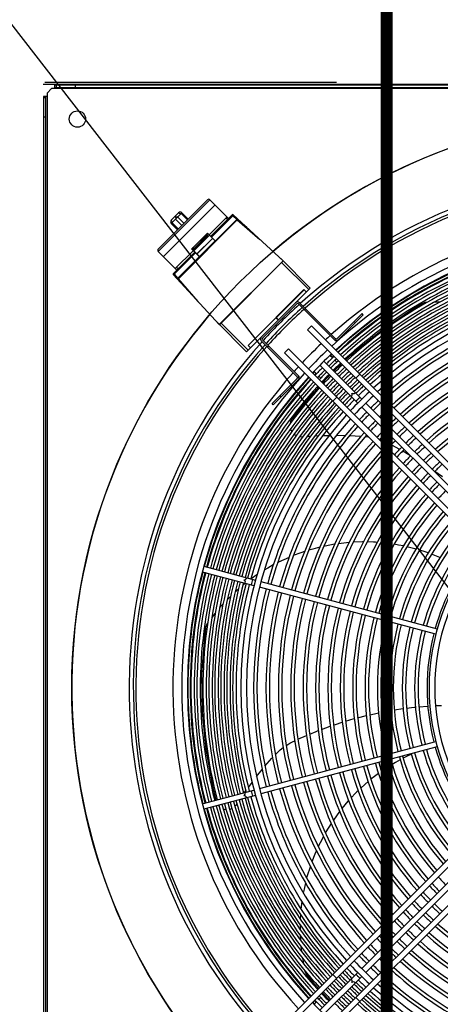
# Model space of a CAD drawing. Header units: centimetres. Extents: x -92429 to 178773, y 2337 to 428125.
# Tile 83 of 138: x 162316 to 162351, y 9390 to 9471. Entities that reach past the tile are written whole.
import ezdxf

# ---------------------------------------------------------------- set-up
doc = ezdxf.new("R2010")
doc.units = ezdxf.units.CM
doc.header["$LTSCALE"] = 50
doc.linetypes.add('DASHED', pattern=[0.75, 0.5, -0.25])
doc.layers.add('Dach_Ist$0$RYSUNKOWE_NIEDRUK', color=6, linetype='Continuous', plot=False)
doc.layers.add('WL_opisy', color=7, linetype='Continuous')
doc.layers.add('WL_urządzenia', color=1, linetype='Continuous')

msp = doc.modelspace()

# ---------------------------------------------------------------- linework, layer by layer
at = {"layer": 'Dach_Ist$0$RYSUNKOWE_NIEDRUK', "color": 8, "const_width": 1, "elevation": 2170}
msp.add_lwpolyline([(162474.34, 8804.997), (162761.334, 8893.291), (162225.915, 8893.291), (162346.373, 8893.291), (162346.373, 8733.149), (162346.373, 13607.706), (162346.373, 13508.773), (162262.567, 13508.773), (162671.299, 13508.773), (162444.719, 13577.681)], dxfattribs=at)
at = {"layer": 'WL_opisy'}
msp.add_line((162266.595, 9533.569, 2170), (162405.308, 9354.61, 2170), dxfattribs=at)
at = {"layer": 'WL_urządzenia', "color": 1, "linetype": 'Continuous'}
for p, q in [((162318.11, 9465.589, 2170), (162417.391, 9465.589, 2170)), ((162318.805, 9465.218, 2170), (162318.434, 9464.847, 2170)), ((162319.083, 9465.218, 2170), (162318.805, 9465.218, 2170)), ((162416.418, 9465.496, 2170), (162319.083, 9465.496, 2170)), ((162319.083, 9465.218, 2170), (162319.083, 9465.496, 2170)), ((162319.083, 9465.311, 2170), (162319.176, 9465.311, 2170)), ((162416.418, 9465.218, 2170), (162319.083, 9465.218, 2170)), ((162319.176, 9465.496, 2170), (162319.176, 9465.311, 2170)), ((162319.176, 9465.311, 2170), (162416.325, 9465.311, 2170)), ((162320.752, 9465.496, 2170), (162320.752, 9465.311, 2170)), ((162318.156, 9464.569, 2170), (162318.156, 9367.234, 2170)), ((162318.434, 9464.569, 2170), (162318.156, 9464.569, 2170)), ((162318.341, 9464.476, 2170), (162318.156, 9464.476, 2170)), ((162318.341, 9464.476, 2170), (162318.341, 9464.569, 2170)), ((162318.341, 9367.327, 2170), (162318.341, 9464.476, 2170)), ((162318.434, 9464.847, 2170), (162318.434, 9464.569, 2170)), ((162318.434, 9464.569, 2170), (162318.434, 9367.234, 2170)), ((162318.156, 9462.901, 2170), (162318.341, 9462.901, 2170)), ((162327.576, 9451.816, 2170), (162331.836, 9456.076, 2170)), ((162331.64, 9456.076, 2170), (162327.576, 9452.012, 2170)), ((162328.002, 9451.39, 2170), (162332.262, 9455.65, 2170)), ((162333.37, 9454.543, 2170), (162331.836, 9456.076, 2170)), ((162329.523, 9455.008, 2170), (162328.644, 9454.129, 2170)), ((162329.26, 9455.008, 2170), (162328.644, 9454.392, 2170)), ((162329.697, 9454.134, 2170), (162329.173, 9454.658, 2170)), ((162329.458, 9454.944, 2170), (162329.983, 9454.42, 2170)), ((162330.047, 9454.484, 2170), (162329.523, 9455.008, 2170)), ((162331.771, 9453.192, 2170), (162333.246, 9454.667, 2170)), ((162333.666, 9454.839, 2170), (162331.895, 9453.068, 2170)), ((162333.766, 9454.808, 2170), (162331.961, 9453.002, 2170)), ((162333.731, 9454.84, 2170), (162337.847, 9451.049, 2170)), ((162333.733, 9454.717, 2170), (162333.796, 9454.78, 2170)), ((162333.733, 9454.717, 2170), (162334.046, 9454.446, 2170)), ((162334.864, 9453.796, 2170), (162333.81, 9454.708, 2170)), ((162329.168, 9453.605, 2170), (162328.644, 9454.129, 2170)), ((162329.232, 9453.669, 2170), (162328.708, 9454.194, 2170)), ((162328.994, 9454.479, 2170), (162329.518, 9453.955, 2170)), ((162334.046, 9454.446, 2170), (162329.206, 9449.606, 2170)), ((162329.235, 9449.576, 2170), (162334.076, 9454.417, 2170)), ((162333.272, 9454.444, 2170), (162333.147, 9454.569, 2170)), ((162334.076, 9454.417, 2170), (162334.046, 9454.446, 2170)), ((162334.076, 9454.417, 2170), (162335.948, 9452.798, 2170)), ((162331.62, 9453.317, 2170), (162330.335, 9452.032, 2170)), ((162330.434, 9452.104, 2170), (162331.548, 9453.218, 2170)), ((162331.784, 9453.153, 2170), (162330.499, 9451.868, 2170)), ((162330.506, 9451.861, 2170), (162331.791, 9453.146, 2170)), ((162330.506, 9452.032, 2170), (162331.62, 9453.146, 2170)), ((162330.514, 9451.998, 2170), (162331.654, 9453.139, 2170)), ((162331.622, 9453.122, 2170), (162330.53, 9452.03, 2170)), ((162331.535, 9453.205, 2170), (162331.62, 9453.12, 2170)), ((162331.548, 9453.245, 2170), (162331.654, 9453.139, 2170)), ((162331.548, 9453.219, 2170), (162331.62, 9453.146, 2170)), ((162331.556, 9453.237, 2170), (162331.628, 9453.309, 2170)), ((162331.62, 9453.317, 2170), (162332.253, 9452.684, 2170)), ((162332.262, 9452.701, 2170), (162331.646, 9453.317, 2170)), ((162332.04, 9452.897, 2170), (162330.756, 9451.612, 2170)), ((162330.767, 9451.6, 2170), (162332.052, 9452.885, 2170)), ((162332.253, 9452.684, 2170), (162330.969, 9451.399, 2170)), ((162329.109, 9450.282, 2170), (162327.576, 9451.816, 2170)), ((162330.584, 9451.757, 2170), (162328.813, 9449.986, 2170)), ((162330.65, 9451.691, 2170), (162328.845, 9449.886, 2170)), ((162328.985, 9450.407, 2170), (162330.46, 9451.881, 2170)), ((162330.969, 9451.399, 2170), (162330.335, 9452.032, 2170)), ((162330.335, 9452.032, 2170), (162330.335, 9452.032, 2170)), ((162330.335, 9452.006, 2170), (162330.951, 9451.39, 2170)), ((162330.343, 9452.024, 2170), (162330.415, 9452.096, 2170)), ((162330.407, 9452.104, 2170), (162330.514, 9451.998, 2170)), ((162330.506, 9452.032, 2170), (162330.434, 9452.104, 2170)), ((162330.447, 9452.117, 2170), (162330.532, 9452.032, 2170)), ((162337.847, 9451.049, 2170), (162332.603, 9445.805, 2170)), ((162332.747, 9445.923, 2170), (162337.729, 9450.905, 2170)), ((162337.664, 9451.232, 2170), (162337.656, 9451.225, 2170)), ((162340.089, 9448.807, 2170), (162337.664, 9451.232, 2170)), ((162337.729, 9450.905, 2170), (162337.754, 9450.93, 2170)), ((162339.958, 9448.676, 2170), (162337.729, 9450.905, 2170)), ((162337.754, 9450.93, 2170), (162337.778, 9450.956, 2170)), ((162337.778, 9450.956, 2170), (162337.8, 9450.98, 2170)), ((162337.8, 9450.98, 2170), (162337.818, 9451.001, 2170)), ((162337.818, 9451.001, 2170), (162337.832, 9451.019, 2170)), ((162337.832, 9451.019, 2170), (162337.842, 9451.034, 2170)), ((162337.842, 9451.034, 2170), (162337.847, 9451.044, 2170)), ((162337.847, 9451.044, 2170), (162337.847, 9451.049, 2170)), ((162332.603, 9445.805, 2170), (162328.812, 9449.921, 2170)), ((162328.935, 9449.919, 2170), (162328.872, 9449.856, 2170)), ((162329.206, 9449.606, 2170), (162328.935, 9449.919, 2170)), ((162328.944, 9449.842, 2170), (162329.856, 9448.788, 2170)), ((162329.208, 9450.38, 2170), (162329.083, 9450.505, 2170)), ((162329.235, 9449.576, 2170), (162329.206, 9449.606, 2170)), ((162330.854, 9447.704, 2170), (162329.235, 9449.576, 2170)), ((162340.089, 9448.807, 2170), (162334.845, 9443.563, 2170)), ((162339.564, 9448.676, 2170), (162334.976, 9444.088, 2170)), ((162334.989, 9444.074, 2170), (162339.578, 9448.663, 2170)), ((162339.761, 9448.479, 2170), (162339.564, 9448.676, 2170)), ((162336.156, 9444.678, 2170), (162338.975, 9447.496, 2170)), ((162342.121, 9444.481, 2170), (162339.106, 9447.496, 2170)), ((162342.219, 9444.579, 2170), (162339.204, 9447.594, 2170)), ((162349.248, 9447.499, 2170), (162348.67, 9447.154, 2170)), ((162349.339, 9447.546, 2170), (162349.248, 9447.499, 2170)), ((162349.514, 9447.604, 2170), (162349.339, 9447.546, 2170)), ((162349.668, 9447.625, 2170), (162349.514, 9447.604, 2170)), ((162349.699, 9447.627, 2170), (162349.668, 9447.625, 2170)), ((162350.747, 9447.645, 2170), (162350.303, 9447.646, 2170)), ((162339.597, 9447.005, 2170), (162339.696, 9447.103, 2170)), ((162344.35, 9446.71, 2170), (162342.285, 9444.645, 2170)), ((162342.383, 9444.546, 2170), (162344.448, 9446.611, 2170)), ((162344.448, 9446.611, 2170), (162344.35, 9446.71, 2170)), ((162348.67, 9447.154, 2170), (162346.103, 9445.434, 2170)), ((162332.427, 9445.996, 2170), (162332.42, 9445.989, 2170)), ((162332.42, 9445.989, 2170), (162334.845, 9443.563, 2170)), ((162332.603, 9445.805, 2170), (162332.608, 9445.805, 2170)), ((162332.608, 9445.805, 2170), (162332.618, 9445.81, 2170)), ((162332.618, 9445.81, 2170), (162332.633, 9445.82, 2170)), ((162332.633, 9445.82, 2170), (162332.651, 9445.834, 2170)), ((162332.651, 9445.834, 2170), (162332.672, 9445.852, 2170)), ((162332.672, 9445.852, 2170), (162332.696, 9445.874, 2170)), ((162332.696, 9445.874, 2170), (162332.722, 9445.898, 2170)), ((162332.722, 9445.898, 2170), (162332.747, 9445.923, 2170)), ((162334.976, 9443.694, 2170), (162332.747, 9445.923, 2170)), ((162337.28, 9446.366, 2170), (162337.464, 9446.182, 2170)), ((162337.47, 9446.188, 2170), (162337.286, 9446.372, 2170)), ((162343.792, 9445.956, 2170), (162343.694, 9446.054, 2170)), ((162340.187, 9445.694, 2170), (162339.859, 9445.366, 2170)), ((162339.859, 9445.366, 2170), (162363.825, 9421.4, 2170)), ((162364.216, 9421.665, 2170), (162340.187, 9445.694, 2170)), ((162346.103, 9445.434, 2170), (162343.674, 9443.49, 2170)), ((162336.058, 9444.448, 2170), (162339.073, 9441.433, 2170)), ((162339.171, 9441.531, 2170), (162336.156, 9444.546, 2170)), ((162342.135, 9444.495, 2170), (162342.121, 9444.481, 2170)), ((162342.219, 9444.579, 2170), (162342.135, 9444.495, 2170)), ((162334.976, 9444.088, 2170), (162335.173, 9443.891, 2170)), ((162336.549, 9443.957, 2170), (162336.648, 9444.055, 2170)), ((162338.286, 9443.793, 2170), (162337.959, 9443.465, 2170)), ((162337.959, 9443.465, 2170), (162361.987, 9419.437, 2170)), ((162362.252, 9419.827, 2170), (162338.286, 9443.793, 2170)), ((162343.674, 9443.49, 2170), (162342.997, 9442.884, 2170)), ((162341.204, 9442.776, 2170), (162344.317, 9439.662, 2170)), ((162341.91, 9443.053, 2170), (162341.703, 9443.26, 2170)), ((162342.657, 9442.568, 2170), (162342.023, 9441.957, 2170)), ((162342.257, 9442.706, 2170), (162342.106, 9442.857, 2170)), ((162340.392, 9441.949, 2170), (162340.599, 9441.742, 2170)), ((162343.99, 9439.335, 2170), (162340.876, 9442.448, 2170)), ((162344.162, 9441.718, 2170), (162343.835, 9441.39, 2170)), ((162339.007, 9441.367, 2170), (162336.943, 9439.303, 2170)), ((162339.106, 9441.269, 2170), (162337.041, 9439.204, 2170)), ((162339.073, 9441.433, 2170), (162339.157, 9441.518, 2170)), ((162339.157, 9441.518, 2170), (162339.171, 9441.531, 2170)), ((162340.795, 9441.546, 2170), (162340.946, 9441.395, 2170)), ((162341.423, 9441.35, 2170), (162341.084, 9440.995, 2170)), ((162341.695, 9441.629, 2170), (162341.423, 9441.35, 2170)), ((162340.768, 9440.655, 2170), (162339.381, 9439.052, 2170)), ((162337.041, 9439.204, 2170), (162336.943, 9439.303, 2170)), ((162337.696, 9439.86, 2170), (162337.598, 9439.958, 2170)), ((162342.262, 9439.817, 2170), (162341.934, 9439.49, 2170)), ((162344.645, 9439.335, 2170), (162355.264, 9428.715, 2170)), ((162339.381, 9439.052, 2170), (162338.595, 9438.054, 2170)), ((162354.937, 9428.388, 2170), (162344.317, 9439.007, 2170)), ((162338.42, 9437.65, 2170), (162338.415, 9437.623, 2170)), ((162338.468, 9437.825, 2170), (162338.42, 9437.65, 2170)), ((162338.551, 9437.991, 2170), (162338.468, 9437.825, 2170)), ((162338.595, 9438.054, 2170), (162338.551, 9437.991, 2170)), ((162338.453, 9437.204, 2170), (162338.486, 9437.117, 2170)), ((162338.486, 9437.117, 2170), (162338.558, 9436.986, 2170)), ((162338.748, 9436.775, 2170), (162338.836, 9436.711, 2170)), ((162338.836, 9436.711, 2170), (162338.928, 9436.66, 2170)), ((162339.209, 9436.575, 2170), (162339.352, 9436.567, 2170)), ((162339.352, 9436.567, 2170), (162339.413, 9436.57, 2170)), ((162339.413, 9436.57, 2170), (162339.472, 9436.575, 2170)), ((162339.839, 9436.604, 2170), (162339.844, 9436.604, 2170)), ((162339.844, 9436.604, 2170), (162340.118, 9436.623, 2170)), ((162340.483, 9436.644, 2170), (162340.76, 9436.657, 2170)), ((162341.123, 9436.67, 2170), (162341.638, 9436.682, 2170)), ((162342.235, 9436.685, 2170), (162342.977, 9436.673, 2170)), ((162343.331, 9436.661, 2170), (162344.204, 9436.615, 2170)), ((162344.204, 9436.615, 2170), (162344.267, 9436.61, 2170)), ((162344.616, 9436.584, 2170), (162344.634, 9436.583, 2170)), ((162344.634, 9436.583, 2170), (162344.857, 9436.559, 2170)), ((162344.857, 9436.559, 2170), (162344.865, 9436.558, 2170)), ((162345.775, 9436.343, 2170), (162345.811, 9436.33, 2170)), ((162345.811, 9436.33, 2170), (162346.104, 9436.215, 2170)), ((162346.104, 9436.215, 2170), (162346.319, 9436.115, 2170)), ((162346.319, 9436.115, 2170), (162346.495, 9436.027, 2170)), ((162346.753, 9435.895, 2170), (162347.433, 9435.534, 2170)), ((162347.685, 9435.394, 2170), (162348.193, 9435.103, 2170)), ((162348.193, 9435.103, 2170), (162348.261, 9435.063, 2170)), ((162350.069, 9433.911, 2170), (162350.104, 9433.886, 2170)), ((162350.337, 9433.725, 2170), (162350.947, 9433.284, 2170)), ((162344.369, 9427.906, 2170), (162343.602, 9427.879, 2170)), ((162344.446, 9427.907, 2170), (162344.369, 9427.906, 2170)), ((162345.277, 9427.889, 2170), (162344.758, 9427.905, 2170)), ((162345.437, 9427.881, 2170), (162345.277, 9427.889, 2170)), ((162345.58, 9427.872, 2170), (162345.437, 9427.881, 2170)), ((162339.613, 9427.12, 2170), (162339.306, 9427.015, 2170)), ((162340.287, 9427.324, 2170), (162339.957, 9427.228, 2170)), ((162340.863, 9427.474, 2170), (162340.287, 9427.324, 2170)), ((162341.297, 9427.571, 2170), (162341.2, 9427.551, 2170)), ((162342.086, 9427.716, 2170), (162341.297, 9427.571, 2170)), ((162343.281, 9427.857, 2170), (162342.415, 9427.764, 2170)), ((162346.341, 9427.803, 2170), (162345.883, 9427.849, 2170)), ((162346.681, 9427.76, 2170), (162346.341, 9427.803, 2170)), ((162347.347, 9427.653, 2170), (162346.976, 9427.716, 2170)), ((162347.75, 9427.575, 2170), (162347.347, 9427.653, 2170)), ((162348.359, 9427.435, 2170), (162348.036, 9427.512, 2170)), ((162348.785, 9427.322, 2170), (162348.359, 9427.435, 2170)), ((162349.362, 9427.149, 2170), (162349.061, 9427.242, 2170)), ((162349.785, 9427.006, 2170), (162349.362, 9427.149, 2170)), ((162338.339, 9426.639, 2170), (162337.485, 9426.244, 2170)), ((162339.306, 9427.015, 2170), (162338.689, 9426.784, 2170)), ((162350.341, 9426.797, 2170), (162350.052, 9426.909, 2170)), ((162350.751, 9426.628, 2170), (162350.341, 9426.797, 2170)), ((162331.203, 9425.455, 2170), (162335.456, 9424.315, 2170)), ((162331.323, 9425.902, 2170), (162335.576, 9424.763, 2170)), ((162336.588, 9425.759, 2170), (162336.299, 9425.586, 2170)), ((162337.044, 9426.015, 2170), (162336.588, 9425.759, 2170)), ((162337.485, 9426.244, 2170), (162337.399, 9426.201, 2170)), ((162335.7, 9425.2, 2170), (162335.216, 9424.859, 2170)), ((162336.024, 9424.643, 2170), (162350.53, 9420.756, 2170)), ((162334.019, 9423.889, 2170), (162333.906, 9423.786, 2170)), ((162334.183, 9424.033, 2170), (162334.019, 9423.889, 2170)), ((162334.75, 9424.504, 2170), (162334.546, 9424.339, 2170)), ((162350.41, 9420.308, 2170), (162335.904, 9424.195, 2170)), ((162333.543, 9423.445, 2170), (162333.266, 9423.168, 2170)), ((162332.904, 9422.786, 2170), (162332.628, 9422.476, 2170)), ((162332.268, 9422.046, 2170), (162331.994, 9421.696, 2170)), ((162331.46, 9420.775, 2170), (162331.376, 9420.107, 2170)), ((162331.479, 9420.876, 2170), (162331.46, 9420.775, 2170)), ((162331.541, 9421.049, 2170), (162331.479, 9420.876, 2170)), ((162331.619, 9421.183, 2170), (162331.541, 9421.049, 2170)), ((162331.637, 9421.209, 2170), (162331.619, 9421.183, 2170)), ((162331.376, 9420.107, 2170), (162331.151, 9417.025, 2170)), ((162331.151, 9417.025, 2170), (162331.188, 9413.914, 2170)), ((162346.997, 9414.081, 2170), (162347.723, 9414.189, 2170)), ((162347.999, 9414.226, 2170), (162348.635, 9414.301, 2170)), ((162348.635, 9414.301, 2170), (162348.735, 9414.311, 2170)), ((162349.012, 9414.338, 2170), (162349.75, 9414.399, 2170)), ((162350.384, 9414.437, 2170), (162350.872, 9414.457, 2170)), ((162331.188, 9413.914, 2170), (162331.488, 9410.823, 2170)), ((162342.985, 9413.152, 2170), (162343.707, 9413.362, 2170)), ((162343.979, 9413.436, 2170), (162344.705, 9413.62, 2170)), ((162344.978, 9413.685, 2170), (162345.365, 9413.771, 2170)), ((162345.365, 9413.771, 2170), (162345.707, 9413.844, 2170)), ((162345.981, 9413.899, 2170), (162346.713, 9414.034, 2170)), ((162346.988, 9414.079, 2170), (162346.997, 9414.081, 2170)), ((162341.013, 9412.48, 2170), (162341.727, 9412.741, 2170)), ((162341.996, 9412.834, 2170), (162342.148, 9412.885, 2170)), ((162342.148, 9412.885, 2170), (162342.714, 9413.069, 2170)), ((162361.987, 9412.367, 2170), (162337.959, 9388.338, 2170)), ((162338.286, 9388.011, 2170), (162362.252, 9411.977, 2170)), ((162339.068, 9411.665, 2170), (162339.771, 9411.978, 2170)), ((162340.036, 9412.091, 2170), (162340.579, 9412.312, 2170)), ((162340.579, 9412.312, 2170), (162340.746, 9412.377, 2170)), ((162335.904, 9407.608, 2170), (162350.41, 9411.495, 2170)), ((162350.53, 9411.048, 2170), (162336.024, 9407.161, 2170)), ((162337.621, 9410.803, 2170), (162337.86, 9410.994, 2170)), ((162338.113, 9411.17, 2170), (162338.145, 9411.191, 2170)), ((162338.145, 9411.191, 2170), (162338.416, 9411.35, 2170)), ((162338.416, 9411.35, 2170), (162338.628, 9411.458, 2170)), ((162338.628, 9411.458, 2170), (162338.805, 9411.543, 2170)), ((162331.488, 9410.823, 2170), (162332.042, 9407.799, 2170)), ((162336.358, 9409.44, 2170), (162336.932, 9410.099, 2170)), ((162336.932, 9410.099, 2170), (162336.974, 9410.146, 2170)), ((162337.209, 9410.405, 2170), (162337.221, 9410.418, 2170)), ((162337.221, 9410.418, 2170), (162337.378, 9410.58, 2170)), ((162337.378, 9410.58, 2170), (162337.621, 9410.803, 2170)), ((162363.825, 9410.403, 2170), (162339.859, 9386.437, 2170)), ((162340.187, 9386.11, 2170), (162364.216, 9410.138, 2170)), ((162348.004, 9410.254, 2170), (162347.728, 9410.114, 2170)), ((162348.404, 9410.446, 2170), (162348.004, 9410.254, 2170)), ((162346.573, 9409.449, 2170), (162346.204, 9409.208, 2170)), ((162347.088, 9409.762, 2170), (162346.817, 9409.601, 2170)), ((162347.477, 9409.981, 2170), (162347.088, 9409.762, 2170)), ((162335.664, 9408.591, 2170), (162336.131, 9409.168, 2170)), ((162345.365, 9408.603, 2170), (162345.07, 9408.369, 2170)), ((162345.692, 9408.849, 2170), (162345.365, 9408.603, 2170)), ((162346.204, 9409.208, 2170), (162345.93, 9409.02, 2170)), ((162332.042, 9407.799, 2170), (162332.322, 9406.649, 2170)), ((162334.991, 9407.705, 2170), (162335.299, 9408.118, 2170)), ((162344.581, 9407.955, 2170), (162344.24, 9407.645, 2170)), ((162344.84, 9408.179, 2170), (162344.581, 9407.955, 2170)), ((162331.203, 9406.349, 2170), (162335.456, 9407.488, 2170)), ((162335.576, 9407.041, 2170), (162331.323, 9405.901, 2170)), ((162334.687, 9407.282, 2170), (162334.779, 9407.411, 2170)), ((162343.804, 9407.222, 2170), (162343.445, 9406.847, 2170)), ((162343.918, 9407.335, 2170), (162343.804, 9407.222, 2170)), ((162344.02, 9407.435, 2170), (162343.918, 9407.335, 2170)), ((162332.518, 9406.221, 2170), (162332.554, 9406.179, 2170)), ((162332.554, 9406.179, 2170), (162332.574, 9406.158, 2170)), ((162333.888, 9406.139, 2170), (162333.982, 9406.246, 2170)), ((162333.982, 9406.246, 2170), (162334.017, 9406.296, 2170)), ((162334.017, 9406.296, 2170), (162334.05, 9406.346, 2170)), ((162334.253, 9406.652, 2170), (162334.256, 9406.657, 2170)), ((162334.256, 9406.657, 2170), (162334.281, 9406.693, 2170)), ((162343.184, 9406.559, 2170), (162342.691, 9405.97, 2170)), ((162343.235, 9406.616, 2170), (162343.184, 9406.559, 2170)), ((162332.927, 9405.93, 2170), (162333.015, 9405.903, 2170)), ((162333.015, 9405.903, 2170), (162333.163, 9405.878, 2170)), ((162333.447, 9405.898, 2170), (162333.551, 9405.928, 2170)), ((162333.551, 9405.928, 2170), (162333.648, 9405.969, 2170)), ((162342.493, 9405.717, 2170), (162341.982, 9405.011, 2170)), ((162341.798, 9404.735, 2170), (162341.378, 9404.052, 2170)), ((162341.16, 9403.664, 2170), (162340.885, 9403.135, 2170)), ((162341.378, 9404.052, 2170), (162341.328, 9403.965, 2170)), ((162340.885, 9403.135, 2170), (162340.736, 9402.826, 2170)), ((162344.317, 9392.796, 2170), (162354.937, 9403.416, 2170)), ((162355.264, 9403.088, 2170), (162344.645, 9392.468, 2170)), ((162340.458, 9402.2, 2170), (162340.218, 9401.587, 2170)), ((162340.586, 9402.498, 2170), (162340.458, 9402.2, 2170)), ((162340.091, 9401.23, 2170), (162339.813, 9400.33, 2170)), ((162339.813, 9400.33, 2170), (162339.788, 9400.238, 2170)), ((162339.688, 9399.849, 2170), (162339.574, 9399.339, 2170)), ((162339.574, 9399.339, 2170), (162339.509, 9399.009, 2170)), ((162339.395, 9398.305, 2170), (162339.32, 9397.678, 2170)), ((162339.282, 9397.226, 2170), (162339.262, 9396.872, 2170)), ((162339.246, 9396.397, 2170), (162339.244, 9396.179, 2170)), ((162339.244, 9396.179, 2170), (162339.245, 9396.026, 2170)), ((162339.256, 9395.528, 2170), (162339.276, 9395.137, 2170)), ((162339.318, 9394.612, 2170), (162339.363, 9394.2, 2170)), ((162339.442, 9393.644, 2170), (162339.518, 9393.206, 2170)), ((162339.642, 9392.615, 2170), (162339.649, 9392.585, 2170)), ((162339.649, 9392.585, 2170), (162339.696, 9392.437, 2170)), ((162339.696, 9392.437, 2170), (162339.784, 9392.275, 2170)), ((162339.784, 9392.275, 2170), (162339.846, 9392.193, 2170)), ((162340.876, 9389.355, 2170), (162343.99, 9392.468, 2170)), ((162341.934, 9392.314, 2170), (162342.262, 9391.986, 2170)), ((162339.846, 9392.193, 2170), (162340.286, 9391.684, 2170)), ((162340.286, 9391.684, 2170), (162340.768, 9391.148, 2170)), ((162341.204, 9389.027, 2170), (162344.317, 9392.141, 2170)), ((162341.084, 9390.808, 2170), (162341.695, 9390.174, 2170)), ((162340.599, 9390.061, 2170), (162340.392, 9389.854, 2170)), ((162340.946, 9390.408, 2170), (162340.795, 9390.258, 2170)), ((162343.835, 9390.413, 2170), (162344.162, 9390.085, 2170))]:
    msp.add_line(p, q, dxfattribs=at)
at = {"layer": 'WL_urządzenia', "color": 1, "linetype": 'DASHED'}
msp.add_line((162417.252, 9465.728, 2170), (162318.249, 9465.728, 2170), dxfattribs=at)
at = {"layer": 'WL_urządzenia', "color": 1, "linetype": 'Continuous'}
for points in [[(162328.952, 9454.7, -0.393689), (162328.994, 9454.479)], [(162329.173, 9454.658, -0.393689), (162328.952, 9454.7)], [(162329.26, 9455.008, 0.353945), (162329.458, 9454.944)], [(162333.81, 9454.708, -0.383826), (162333.733, 9454.717)], [(162328.708, 9454.194, 0.353945), (162328.644, 9454.392)], [(162334.046, 9454.446, 0.395256), (162334.108, 9454.45)], [(162334.076, 9454.417, 0.050409), (162334.108, 9454.45)], [(162334.076, 9454.417, 0.039903), (162334.108, 9454.45)], [(162331.548, 9453.245, -0.350781), (162331.535, 9453.205)], [(162331.556, 9453.237, -0.308911), (162331.548, 9453.219)], [(162331.622, 9453.122, -0.372564), (162331.623, 9453.145)], [(162331.623, 9453.145, 0.213001), (162331.62, 9453.146)], [(162331.622, 9453.122, 0.080505), (162331.654, 9453.139)], [(162331.654, 9453.139, -0.05258), (162331.623, 9453.145)], [(162331.646, 9453.317, -0.308911), (162331.628, 9453.309)], [(162331.813, 9453.15, -0.408521), (162331.784, 9453.153)], [(162331.791, 9453.146, 0.390705), (162331.813, 9453.15)], [(162332.066, 9452.897, -0.413807), (162332.04, 9452.897)], [(162332.066, 9452.897, -0.039959), (162332.052, 9452.885)], [(162332.262, 9452.701, 0.279695), (162332.253, 9452.684)], [(162330.343, 9452.024, -0.308911), (162330.335, 9452.006)], [(162330.447, 9452.117, -0.350781), (162330.407, 9452.104)], [(162330.434, 9452.104, -0.308911), (162330.415, 9452.096)], [(162330.499, 9451.868, -0.408521), (162330.502, 9451.839)], [(162330.502, 9451.839, 0.390705), (162330.506, 9451.861)], [(162330.506, 9452.032, 0.213001), (162330.507, 9452.029)], [(162330.507, 9452.029, -0.372564), (162330.53, 9452.03)], [(162330.507, 9452.029, -0.05258), (162330.514, 9451.998)], [(162330.514, 9451.998, 0.080505), (162330.53, 9452.03)], [(162330.756, 9451.612, -0.413807), (162330.755, 9451.586)], [(162330.767, 9451.6, -0.039959), (162330.755, 9451.586)], [(162330.969, 9451.399, 0.279695), (162330.951, 9451.39)], [(162328.935, 9449.919, -0.383826), (162328.944, 9449.842)], [(162329.202, 9449.544, 0.395256), (162329.206, 9449.606)], [(162329.202, 9449.544, 0.050409), (162329.235, 9449.576)], [(162329.235, 9449.576, -0.039903), (162329.202, 9449.544)], [(162337.27, 9446.382, 0.207794), (162337.286, 9446.372)], [(162337.27, 9446.382, -0.207794), (162337.28, 9446.366)], [(162343.46, 9439.864, 0.407676), (162343.492, 9440.16, 0.407676), (162343.788, 9440.192)], [(162343.84, 9439.485, 0.037253), (162343.997, 9439.655, 0.037253), (162344.167, 9439.812)], [(162334.734, 9424.509, 0.407676), (162334.613, 9424.781, 0.407676), (162334.854, 9424.956)], [(162335.252, 9424.37, 0.037253), (162335.303, 9424.596, 0.037253), (162335.372, 9424.817)], [(162334.854, 9406.847, 0.407676), (162334.613, 9407.022, 0.407676), (162334.734, 9407.295)], [(162335.372, 9406.986, 0.037253), (162335.303, 9407.207, 0.037253), (162335.252, 9407.433)], [(162344.167, 9391.991, 0.037253), (162343.997, 9392.149, 0.037253), (162343.84, 9392.319)], [(162343.788, 9391.612, 0.407676), (162343.492, 9391.643, 0.407676), (162343.46, 9391.939)]]:
    msp.add_lwpolyline(points, format="xyb", dxfattribs=at)
for centre, radius in [((162320.937, 9462.715, 2170), 0.672), ((162320.937, 9462.715, 2170), 0.672), ((162367.75, 9415.902, 2170), 47.277)]:
    msp.add_circle(centre, radius, dxfattribs=at)
for centre, radius, start, end in [((162367.75, 9415.902, 2170), 47.277, 139.44157, 130.55843), ((162367.75, 9415.902, 2170), 42.566, 137.99606, 132.00394), ((162367.75, 9415.902, 2170), 42.222, 138.02047, 131.97953), ((162367.75, 9415.902, 2170), 42.012, 138.03557, 131.96443), ((162331.738, 9455.978, 2170), 0.139, 45, 135), ((162329.391, 9454.877, 2170), 0.185, 45, 135), ((162333.699, 9454.806, 2170), 0.0464, 47.35465, 135), ((162367.75, 9415.902, 2170), 38.964, 47.31794, 131.72673), ((162328.775, 9454.261, 2170), 0.185, 135, 225), ((162367.75, 9415.902, 2170), 38.239, 47.36195, 132.63805), ((162331.561, 9453.232, 2170), 0.0185, 135, 225), ((162331.633, 9453.304, 2170), 0.0185, 45, 135), ((162331.607, 9453.133, 2170), 0.0185, 315, 45), ((162367.75, 9415.902, 2170), 37.775, 47.39095, 132.60905), ((162367.75, 9415.902, 2170), 37.729, 105.35194, 132.60611), ((162327.674, 9451.914, 2170), 0.139, 135, 225), ((162330.348, 9452.019, 2170), 0.0185, 135, 225), ((162330.42, 9452.091, 2170), 0.0185, 45, 135), ((162330.519, 9452.045, 2170), 0.0185, 225, 315), ((162367.75, 9415.902, 2170), 37.544, 105.35368, 132.59429), ((162367.75, 9415.902, 2170), 37.483, 105.35425, 132.59039), ((162367.75, 9415.902, 2170), 37.205, 105.3569, 132.57237), ((162367.75, 9415.902, 2170), 36.992, 105.35895, 132.5584), ((162367.75, 9415.902, 2170), 36.714, 105.36167, 132.5399), ((162367.75, 9415.902, 2170), 36.501, 105.36378, 132.52556), ((162367.75, 9415.902, 2170), 36.223, 105.36657, 132.50655), ((162367.75, 9415.902, 2170), 36.011, 105.36874, 132.49181), ((162328.846, 9449.953, 2170), 0.0464, 135, 222.64535), ((162367.75, 9415.902, 2170), 35.732, 105.37161, 132.47228), ((162367.75, 9415.902, 2170), 35.52, 105.37383, 132.45714), ((162367.75, 9415.902, 2170), 35.242, 105.37678, 132.43706), ((162367.75, 9415.902, 2170), 35.029, 105.37907, 132.42149), ((162367.75, 9415.902, 2170), 34.751, 105.3821, 132.40084), ((162367.75, 9415.902, 2170), 34.538, 105.38445, 132.38482), ((162367.75, 9415.902, 2170), 33.372, 47.70664, 132.29336), ((162367.75, 9415.902, 2170), 34.26, 105.38758, 132.36358), ((162367.75, 9415.902, 2170), 34.048, 105.39, 132.3471), ((162367.75, 9415.902, 2170), 33.769, 105.39321, 132.32524), ((162367.75, 9415.902, 2170), 32.908, 47.74479, 132.25521), ((162367.75, 9415.902, 2170), 42.566, 132.19134, 137.80866), ((162339.04, 9447.431, 2170), 0.232, 45, 135), ((162339.04, 9447.431, 2170), 0.0927, 45, 135), ((162367.75, 9415.902, 2170), 42.222, 132.16846, 137.83154), ((162367.75, 9415.902, 2170), 42.012, 132.15432, 137.84568), ((162367.75, 9415.902, 2170), 32.329, 105.41073, 132.20596), ((162367.75, 9415.902, 2170), 32.051, 105.41429, 132.18169), ((162367.75, 9415.902, 2170), 31.31, 105.4241, 132.11495), ((162367.75, 9415.902, 2170), 31.032, 105.4279, 132.08907), ((162367.75, 9415.902, 2170), 30.291, 105.43836, 132.01781), ((162336.221, 9444.612, 2170), 0.232, 135, 225), ((162336.221, 9444.612, 2170), 0.0927, 135, 225), ((162367.75, 9415.902, 2170), 38.964, 133.36403, 136.63597), ((162367.75, 9415.902, 2170), 38.964, 131.93151, 132.68206), ((162342.219, 9444.71, 2170), 0.232, 248.57818, 315), ((162342.219, 9444.71, 2170), 0.0927, 225, 315), ((162367.75, 9415.902, 2170), 30.013, 105.44243, 131.99015), ((162367.75, 9415.902, 2170), 29.272, 105.45362, 131.91389), ((162367.75, 9415.902, 2170), 38.239, 133.33298, 136.66702), ((162367.75, 9415.902, 2170), 37.775, 133.31252, 136.68748), ((162367.75, 9415.902, 2170), 37.729, 133.31044, 133.5921), ((162367.75, 9415.902, 2170), 28.994, 105.45798, 131.88426), ((162367.75, 9415.902, 2170), 37.483, 133.29935, 134.64575), ((162367.75, 9415.902, 2170), 37.205, 133.28663, 134.6431), ((162367.75, 9415.902, 2170), 36.992, 133.27678, 134.64105), ((162367.75, 9415.902, 2170), 37.544, 133.3021, 133.58515), ((162367.75, 9415.902, 2170), 36.714, 133.26373, 134.63833), ((162367.75, 9415.902, 2170), 36.501, 133.25361, 134.63622), ((162367.75, 9415.902, 2170), 28.253, 105.46999, 131.80248), ((162367.75, 9415.902, 2170), 27.975, 105.47466, 131.77065), ((162367.75, 9415.902, 2170), 38.964, 138.27327, 222.68206), ((162367.75, 9415.902, 2170), 38.239, 137.36195, 222.63805), ((162367.75, 9415.902, 2170), 38.964, 137.31794, 138.06849), ((162367.75, 9415.902, 2170), 37.729, 136.4079, 136.68956), ((162367.75, 9415.902, 2170), 37.544, 136.41485, 136.6979), ((162367.75, 9415.902, 2170), 37.483, 135.35425, 136.70065), ((162367.75, 9415.902, 2170), 37.205, 135.3569, 136.71337), ((162367.75, 9415.902, 2170), 36.992, 135.35895, 136.72322), ((162367.75, 9415.902, 2170), 36.714, 135.36167, 136.73628), ((162367.75, 9415.902, 2170), 36.223, 133.24019, 134.63343), ((162367.75, 9415.902, 2170), 36.011, 133.2298, 134.63126), ((162367.75, 9415.902, 2170), 35.732, 133.21602, 134.62839), ((162367.75, 9415.902, 2170), 35.52, 133.20533, 134.62617), ((162367.75, 9415.902, 2170), 27.234, 105.48757, 131.68271), ((162367.75, 9415.902, 2170), 26.956, 105.4926, 131.64844), ((162367.75, 9415.902, 2170), 37.775, 137.39095, 222.60905), ((162367.75, 9415.902, 2170), 37.729, 137.39389, 164.64806), ((162367.75, 9415.902, 2170), 37.544, 137.40572, 164.64632), ((162367.75, 9415.902, 2170), 37.483, 137.40961, 164.64575), ((162367.75, 9415.902, 2170), 37.205, 137.42763, 164.6431), ((162367.75, 9415.902, 2170), 36.992, 137.4416, 164.64105), ((162338.942, 9441.433, 2170), 0.0927, 315, 45), ((162338.942, 9441.433, 2170), 0.232, 315, 21.42182), ((162367.75, 9415.902, 2170), 36.501, 135.36378, 136.74639), ((162367.75, 9415.902, 2170), 36.223, 135.36657, 136.75981), ((162367.75, 9415.902, 2170), 36.011, 135.36874, 136.7702), ((162367.75, 9415.902, 2170), 35.732, 135.37161, 136.78398), ((162367.75, 9415.902, 2170), 35.52, 135.37383, 136.79467), ((162367.75, 9415.902, 2170), 35.242, 133.19117, 134.62322), ((162367.75, 9415.902, 2170), 35.029, 133.18018, 134.62093), ((162367.75, 9415.902, 2170), 34.751, 133.16561, 134.6179), ((162367.75, 9415.902, 2170), 34.538, 133.15431, 134.61555), ((162367.75, 9415.902, 2170), 34.26, 133.13933, 134.61243), ((162367.75, 9415.902, 2170), 26.215, 105.50652, 131.55361), ((162367.75, 9415.902, 2170), 25.937, 105.51195, 131.51661), ((162367.75, 9415.902, 2170), 36.714, 137.4601, 164.63833), ((162367.75, 9415.902, 2170), 36.501, 137.47444, 164.63622), ((162367.75, 9415.902, 2170), 36.223, 137.49345, 164.63343), ((162367.75, 9415.902, 2170), 36.011, 137.50819, 164.63126), ((162367.75, 9415.902, 2170), 35.242, 135.37678, 136.80883), ((162367.75, 9415.902, 2170), 35.029, 135.37907, 136.81982), ((162367.75, 9415.902, 2170), 34.751, 135.3821, 136.83439), ((162367.75, 9415.902, 2170), 34.538, 135.38445, 136.84569), ((162367.75, 9415.902, 2170), 33.372, 133.08979, 136.91021), ((162367.75, 9415.902, 2170), 34.048, 133.1277, 134.61), ((162367.75, 9415.902, 2170), 33.769, 133.11228, 134.60679), ((162367.75, 9415.902, 2170), 35.732, 137.52772, 164.62839), ((162367.75, 9415.902, 2170), 35.52, 137.54287, 164.62617), ((162367.75, 9415.902, 2170), 35.242, 137.56294, 164.62322), ((162367.75, 9415.902, 2170), 35.029, 137.57852, 164.62093), ((162367.75, 9415.902, 2170), 34.751, 137.59916, 164.6179), ((162367.75, 9415.902, 2170), 34.26, 135.38757, 136.86067), ((162367.75, 9415.902, 2170), 34.048, 135.39, 136.8723), ((162367.75, 9415.902, 2170), 33.769, 135.39321, 136.88772), ((162367.75, 9415.902, 2170), 32.908, 133.06287, 136.93713), ((162367.75, 9415.902, 2170), 32.329, 133.02813, 134.58927), ((162367.75, 9415.902, 2170), 32.051, 133.01101, 134.58571), ((162367.75, 9415.902, 2170), 34.538, 137.61518, 164.61555), ((162367.75, 9415.902, 2170), 34.26, 137.63642, 164.61242), ((162367.75, 9415.902, 2170), 34.048, 137.6529, 164.61), ((162367.75, 9415.902, 2170), 33.769, 137.67476, 164.60679), ((162367.75, 9415.902, 2170), 32.329, 135.41073, 136.97187), ((162367.75, 9415.902, 2170), 31.31, 132.96392, 134.5759), ((162367.75, 9415.902, 2170), 31.032, 132.94567, 134.5721), ((162367.75, 9415.902, 2170), 33.372, 137.70664, 222.29336), ((162367.75, 9415.902, 2170), 32.908, 137.74479, 222.25521), ((162367.75, 9415.902, 2170), 32.329, 137.79404, 164.58927), ((162367.75, 9415.902, 2170), 32.051, 135.41429, 136.98899), ((162367.75, 9415.902, 2170), 31.31, 135.4241, 137.03608), ((162367.75, 9415.902, 2170), 31.032, 135.4279, 137.05433), ((162367.75, 9415.902, 2170), 30.291, 132.8954, 134.56164), ((162367.75, 9415.902, 2170), 30.013, 132.87589, 134.55757), ((162367.75, 9415.902, 2170), 32.051, 137.81831, 164.58571), ((162367.75, 9415.902, 2170), 31.31, 137.88505, 164.5759), ((162367.75, 9415.902, 2170), 30.291, 135.43836, 137.1046), ((162367.75, 9415.902, 2170), 30.013, 135.44243, 137.12411), ((162367.75, 9415.902, 2170), 29.272, 132.8221, 134.54638), ((162367.75, 9415.902, 2170), 28.994, 132.8012, 134.54202), ((162367.75, 9415.902, 2170), 31.032, 137.91093, 164.5721), ((162367.75, 9415.902, 2170), 30.291, 137.98219, 164.56164), ((162367.75, 9415.902, 2170), 29.272, 135.45362, 137.1779), ((162367.75, 9415.902, 2170), 28.994, 135.45798, 137.1988), ((162367.75, 9415.902, 2170), 28.253, 132.74351, 134.53002), ((162367.75, 9415.902, 2170), 27.975, 132.72107, 134.52534), ((162367.75, 9415.902, 2170), 30.013, 138.00985, 164.55757), ((162367.75, 9415.902, 2170), 29.272, 138.0861, 164.54638), ((162367.75, 9415.902, 2170), 28.994, 138.11574, 164.54203), ((162367.75, 9415.902, 2170), 28.253, 135.46999, 137.25649), ((162367.75, 9415.902, 2170), 27.975, 135.47466, 137.27893), ((162367.75, 9415.902, 2170), 27.234, 132.65904, 134.51243), ((162367.75, 9415.902, 2170), 26.956, 132.63487, 134.5074), ((162367.75, 9415.902, 2170), 26.215, 132.56799, 134.49348), ((162367.75, 9415.902, 2170), 28.253, 138.19752, 164.53002), ((162367.75, 9415.902, 2170), 27.975, 138.22935, 164.52534), ((162367.75, 9415.902, 2170), 27.234, 135.48757, 137.34096), ((162367.75, 9415.902, 2170), 26.956, 135.4926, 137.36513), ((162367.75, 9415.902, 2170), 25.937, 132.5419, 134.48804), ((162367.75, 9415.902, 2170), 25.196, 132.46957, 134.47299), ((162367.75, 9415.902, 2170), 27.234, 138.31729, 164.51243), ((162367.75, 9415.902, 2170), 26.956, 138.35156, 164.5074), ((162367.75, 9415.902, 2170), 26.215, 135.50652, 137.43201), ((162367.75, 9415.902, 2170), 25.937, 135.51196, 137.4581), ((162367.75, 9415.902, 2170), 24.918, 132.44131, 134.46711), ((162367.75, 9415.902, 2170), 26.215, 138.44639, 164.49348), ((162367.75, 9415.902, 2170), 25.937, 138.48339, 164.48805), ((162367.75, 9415.902, 2170), 25.196, 135.52701, 137.53043), ((162367.75, 9415.902, 2170), 24.918, 135.53289, 137.55869), ((162367.75, 9415.902, 2170), 24.177, 135.54922, 137.63716), ((162367.75, 9415.902, 2170), 25.196, 138.58595, 164.47299), ((162367.75, 9415.902, 2170), 24.918, 138.62603, 164.46711), ((162367.75, 9415.902, 2170), 23.899, 135.55561, 137.66787), ((162367.75, 9415.902, 2170), 23.158, 135.57339, 137.75328), ((162367.75, 9415.902, 2170), 24.177, 138.7373, 164.45078), ((162367.75, 9415.902, 2170), 23.899, 138.78085, 164.44439), ((162367.75, 9415.902, 2170), 23.158, 138.902, 164.42661), ((162367.75, 9415.902, 2170), 22.88, 138.9495, 164.41964), ((162367.75, 9415.902, 2170), 22.139, 139.08189, 164.40022), ((162367.75, 9415.902, 2170), 21.861, 139.13391, 164.39259), ((162367.75, 9415.902, 2170), 21.12, 139.27919, 164.37128), ((162367.75, 9415.902, 2170), 20.842, 139.3364, 164.36289), ((162367.75, 9415.902, 2170), 20.101, 139.49655, 164.33941), ((162367.75, 9415.902, 2170), 19.823, 139.55977, 164.33014), ((162367.75, 9415.902, 2170), 19.082, 139.73721, 164.30413), ((162367.75, 9415.902, 2170), 18.804, 139.80743, 164.29384), ((162367.75, 9415.902, 2170), 17.891, 140.05333, 219.94667), ((162367.75, 9415.902, 2170), 18.063, 140.00511, 164.26487), ((162367.75, 9415.902, 2170), 17.428, 140.18809, 219.81191), ((162367.75, 9415.902, 2170), 37.729, 165.35194, 194.64806), ((162367.75, 9415.902, 2170), 37.544, 165.35368, 194.64632), ((162367.75, 9415.902, 2170), 37.483, 165.35425, 194.64575), ((162367.75, 9415.902, 2170), 37.205, 165.3569, 194.6431), ((162367.75, 9415.902, 2170), 36.992, 165.35895, 194.64105), ((162367.75, 9415.902, 2170), 36.714, 165.36167, 194.63833), ((162367.75, 9415.902, 2170), 36.501, 165.36378, 194.63622), ((162367.75, 9415.902, 2170), 36.223, 165.36657, 194.63343), ((162367.75, 9415.902, 2170), 36.011, 165.36874, 194.63126), ((162367.75, 9415.902, 2170), 35.732, 165.37161, 194.62839), ((162367.75, 9415.902, 2170), 35.52, 165.37383, 194.62617), ((162367.75, 9415.902, 2170), 35.242, 165.37678, 194.62322), ((162367.75, 9415.902, 2170), 35.029, 165.37907, 194.62093), ((162367.75, 9415.902, 2170), 34.751, 165.3821, 194.6179), ((162367.75, 9415.902, 2170), 34.538, 165.38445, 194.61555), ((162367.75, 9415.902, 2170), 34.26, 165.38757, 194.61243), ((162367.75, 9415.902, 2170), 34.048, 165.39, 194.61), ((162367.75, 9415.902, 2170), 33.769, 165.39321, 194.60679), ((162367.75, 9415.902, 2170), 32.329, 165.41073, 194.58927), ((162367.75, 9415.902, 2170), 32.051, 165.41429, 194.58571), ((162367.75, 9415.902, 2170), 31.31, 165.4241, 194.5759), ((162367.75, 9415.902, 2170), 31.032, 165.4279, 194.5721), ((162367.75, 9415.902, 2170), 30.291, 165.43836, 194.56164), ((162367.75, 9415.902, 2170), 30.013, 165.44243, 194.55757), ((162367.75, 9415.902, 2170), 29.272, 165.45362, 194.54638), ((162367.75, 9415.902, 2170), 28.994, 165.45797, 194.54203), ((162367.75, 9415.902, 2170), 28.253, 165.46998, 194.53002), ((162367.75, 9415.902, 2170), 27.975, 165.47466, 194.52534), ((162367.75, 9415.902, 2170), 27.234, 165.48757, 194.51243), ((162367.75, 9415.902, 2170), 26.956, 165.4926, 194.5074), ((162367.75, 9415.902, 2170), 26.215, 165.50652, 194.49348), ((162367.75, 9415.902, 2170), 25.937, 165.51196, 194.48804), ((162367.75, 9415.902, 2170), 25.196, 165.52701, 194.47299), ((162367.75, 9415.902, 2170), 24.918, 165.53289, 194.46711), ((162367.75, 9415.902, 2170), 24.177, 165.54922, 194.45078), ((162367.75, 9415.902, 2170), 23.899, 165.55561, 194.44439), ((162367.75, 9415.902, 2170), 23.158, 165.57339, 194.42661), ((162367.75, 9415.902, 2170), 22.88, 165.58036, 194.41964), ((162367.75, 9415.902, 2170), 22.139, 165.59978, 194.40022), ((162367.75, 9415.902, 2170), 21.861, 165.60741, 194.39259), ((162367.75, 9415.902, 2170), 21.12, 165.62872, 194.37128), ((162367.75, 9415.902, 2170), 20.842, 165.63711, 194.36289), ((162367.75, 9415.902, 2170), 20.101, 165.66059, 194.33941), ((162367.75, 9415.902, 2170), 19.823, 165.66986, 194.33014), ((162367.75, 9415.902, 2170), 19.082, 165.69587, 194.30413), ((162367.75, 9415.902, 2170), 18.804, 165.70616, 194.29384), ((162367.75, 9415.902, 2170), 18.063, 165.73513, 194.26487), ((162367.75, 9415.902, 2170), 18.063, 195.73513, 219.99489), ((162367.75, 9415.902, 2170), 21.12, 195.62872, 220.72081), ((162367.75, 9415.902, 2170), 20.842, 195.63711, 220.6636), ((162367.75, 9415.902, 2170), 20.101, 195.66059, 220.50345), ((162367.75, 9415.902, 2170), 19.823, 195.66986, 220.44023), ((162367.75, 9415.902, 2170), 19.082, 195.69587, 220.26279), ((162367.75, 9415.902, 2170), 18.804, 195.70616, 220.19257), ((162367.75, 9415.902, 2170), 24.177, 195.54922, 221.2627), ((162367.75, 9415.902, 2170), 23.899, 195.55561, 221.21915), ((162367.75, 9415.902, 2170), 23.158, 195.57339, 221.098), ((162367.75, 9415.902, 2170), 22.88, 195.58036, 221.0505), ((162367.75, 9415.902, 2170), 22.139, 195.59978, 220.91811), ((162367.75, 9415.902, 2170), 21.861, 195.60741, 220.86609), ((162367.75, 9415.902, 2170), 27.975, 195.47466, 221.77065), ((162367.75, 9415.902, 2170), 27.234, 195.48757, 221.68271), ((162367.75, 9415.902, 2170), 26.956, 195.4926, 221.64844), ((162367.75, 9415.902, 2170), 26.215, 195.50652, 221.55361), ((162367.75, 9415.902, 2170), 25.937, 195.51195, 221.51661), ((162367.75, 9415.902, 2170), 25.196, 195.52701, 221.41405), ((162367.75, 9415.902, 2170), 24.918, 195.53289, 221.37397), ((162367.75, 9415.902, 2170), 31.032, 195.4279, 222.08907), ((162367.75, 9415.902, 2170), 30.291, 195.43836, 222.01781), ((162367.75, 9415.902, 2170), 30.013, 195.44243, 221.99015), ((162367.75, 9415.902, 2170), 29.272, 195.45362, 221.9139), ((162367.75, 9415.902, 2170), 28.994, 195.45797, 221.88426), ((162367.75, 9415.902, 2170), 28.253, 195.46998, 221.80248), ((162367.75, 9415.902, 2170), 34.26, 195.38758, 222.36358), ((162367.75, 9415.902, 2170), 34.048, 195.39, 222.3471), ((162367.75, 9415.902, 2170), 33.769, 195.39321, 222.32524), ((162367.75, 9415.902, 2170), 32.329, 195.41073, 222.20596), ((162367.75, 9415.902, 2170), 32.051, 195.41429, 222.18169), ((162367.75, 9415.902, 2170), 31.31, 195.4241, 222.11495), ((162367.75, 9415.902, 2170), 37.205, 195.3569, 222.57237), ((162367.75, 9415.902, 2170), 36.992, 195.35895, 222.5584), ((162367.75, 9415.902, 2170), 36.714, 195.36167, 222.5399), ((162367.75, 9415.902, 2170), 36.501, 195.36378, 222.52556), ((162367.75, 9415.902, 2170), 36.223, 195.36657, 222.50655), ((162367.75, 9415.902, 2170), 36.011, 195.36874, 222.49181), ((162367.75, 9415.902, 2170), 35.732, 195.37161, 222.47228), ((162367.75, 9415.902, 2170), 35.52, 195.37383, 222.45713), ((162367.75, 9415.902, 2170), 35.242, 195.37678, 222.43706), ((162367.75, 9415.902, 2170), 35.029, 195.37907, 222.42148), ((162367.75, 9415.902, 2170), 34.751, 195.3821, 222.40084), ((162367.75, 9415.902, 2170), 34.538, 195.38445, 222.38482), ((162367.75, 9415.902, 2170), 37.729, 195.35194, 222.60611), ((162367.75, 9415.902, 2170), 37.544, 195.35368, 222.59428), ((162367.75, 9415.902, 2170), 37.483, 195.35425, 222.59039), ((162367.75, 9415.902, 2170), 23.158, 222.24672, 224.42661), ((162367.75, 9415.902, 2170), 24.177, 222.36284, 224.45078), ((162367.75, 9415.902, 2170), 23.899, 222.33213, 224.44439), ((162367.75, 9415.902, 2170), 25.196, 222.46957, 224.47299), ((162367.75, 9415.902, 2170), 24.918, 222.44131, 224.46711), ((162367.75, 9415.902, 2170), 26.215, 222.56799, 224.49348), ((162367.75, 9415.902, 2170), 25.937, 222.5419, 224.48804), ((162367.75, 9415.902, 2170), 25.196, 225.52701, 227.53043), ((162367.75, 9415.902, 2170), 24.918, 225.53289, 227.55869), ((162367.75, 9415.902, 2170), 27.234, 222.65904, 224.51243), ((162367.75, 9415.902, 2170), 26.956, 222.63487, 224.5074), ((162367.75, 9415.902, 2170), 26.215, 225.50652, 227.43201), ((162367.75, 9415.902, 2170), 25.937, 225.51196, 227.4581), ((162367.75, 9415.902, 2170), 28.253, 222.74351, 224.53001), ((162367.75, 9415.902, 2170), 27.975, 222.72107, 224.52534), ((162367.75, 9415.902, 2170), 27.234, 225.48757, 227.34096), ((162367.75, 9415.902, 2170), 26.956, 225.4926, 227.36513), ((162367.75, 9415.902, 2170), 26.215, 228.44639, 254.49348), ((162367.75, 9415.902, 2170), 25.937, 228.48339, 254.48805), ((162367.75, 9415.902, 2170), 30.013, 222.87589, 224.55757), ((162367.75, 9415.902, 2170), 29.272, 222.8221, 224.54638), ((162367.75, 9415.902, 2170), 28.994, 222.8012, 224.54202), ((162367.75, 9415.902, 2170), 28.253, 225.46998, 227.25649), ((162367.75, 9415.902, 2170), 27.975, 225.47466, 227.27893), ((162367.75, 9415.902, 2170), 27.234, 228.31729, 254.51243), ((162367.75, 9415.902, 2170), 26.956, 228.35156, 254.5074), ((162367.75, 9415.902, 2170), 31.032, 222.94567, 224.5721), ((162367.75, 9415.902, 2170), 30.291, 222.8954, 224.56164), ((162367.75, 9415.902, 2170), 29.272, 225.45362, 227.1779), ((162367.75, 9415.902, 2170), 28.994, 225.45798, 227.1988), ((162367.75, 9415.902, 2170), 28.253, 228.19752, 254.53001), ((162367.75, 9415.902, 2170), 27.975, 228.22935, 254.52534), ((162367.75, 9415.902, 2170), 32.051, 223.01101, 224.58571), ((162367.75, 9415.902, 2170), 31.31, 222.96392, 224.5759), ((162367.75, 9415.902, 2170), 30.291, 225.43836, 227.1046), ((162367.75, 9415.902, 2170), 30.013, 225.44243, 227.12411), ((162367.75, 9415.902, 2170), 29.272, 228.08611, 254.54638), ((162367.75, 9415.902, 2170), 28.994, 228.11574, 254.54202), ((162367.75, 9415.902, 2170), 33.372, 223.08979, 226.91021), ((162367.75, 9415.902, 2170), 32.908, 223.06287, 226.93713), ((162367.75, 9415.902, 2170), 32.329, 223.02813, 224.58927), ((162367.75, 9415.902, 2170), 32.051, 225.41429, 226.98899), ((162367.75, 9415.902, 2170), 31.31, 225.4241, 227.03608), ((162367.75, 9415.902, 2170), 31.032, 225.4279, 227.05433), ((162367.75, 9415.902, 2170), 30.291, 227.98219, 254.56164), ((162367.75, 9415.902, 2170), 30.013, 228.00985, 254.55757), ((162367.75, 9415.902, 2170), 34.538, 223.15431, 224.61555), ((162367.75, 9415.902, 2170), 34.26, 223.13933, 224.61243), ((162367.75, 9415.902, 2170), 34.048, 223.1277, 224.61), ((162367.75, 9415.902, 2170), 33.769, 223.11228, 224.60679), ((162367.75, 9415.902, 2170), 32.329, 225.41073, 226.97187), ((162367.75, 9415.902, 2170), 31.31, 227.88505, 254.5759), ((162367.75, 9415.902, 2170), 31.032, 227.91093, 254.5721), ((162367.75, 9415.902, 2170), 35.732, 223.21602, 224.62839), ((162367.75, 9415.902, 2170), 35.52, 223.20533, 224.62617), ((162367.75, 9415.902, 2170), 35.242, 223.19117, 224.62322), ((162367.75, 9415.902, 2170), 35.029, 223.18018, 224.62093), ((162367.75, 9415.902, 2170), 34.751, 223.16561, 224.6179), ((162367.75, 9415.902, 2170), 34.26, 225.38757, 226.86067), ((162367.75, 9415.902, 2170), 34.048, 225.39, 226.8723), ((162367.75, 9415.902, 2170), 33.769, 225.39321, 226.88772), ((162367.75, 9415.902, 2170), 32.908, 227.74479, 312.25521), ((162367.75, 9415.902, 2170), 32.329, 227.79404, 254.58927), ((162367.75, 9415.902, 2170), 32.051, 227.81831, 254.58571), ((162367.75, 9415.902, 2170), 36.714, 223.26372, 224.63833), ((162367.75, 9415.902, 2170), 36.501, 223.25361, 224.63622), ((162367.75, 9415.902, 2170), 36.223, 223.24019, 224.63343), ((162367.75, 9415.902, 2170), 36.011, 223.2298, 224.63126), ((162367.75, 9415.902, 2170), 35.52, 225.37383, 226.79467), ((162367.75, 9415.902, 2170), 35.242, 225.37678, 226.80883), ((162367.75, 9415.902, 2170), 35.029, 225.37907, 226.81982), ((162367.75, 9415.902, 2170), 34.751, 225.3821, 226.83439), ((162367.75, 9415.902, 2170), 34.538, 225.38445, 226.84569), ((162367.75, 9415.902, 2170), 34.048, 227.6529, 254.61), ((162367.75, 9415.902, 2170), 33.769, 227.67476, 254.60679), ((162367.75, 9415.902, 2170), 33.372, 227.70664, 312.29336), ((162367.75, 9415.902, 2170), 37.775, 223.31252, 226.68748), ((162367.75, 9415.902, 2170), 37.729, 223.31044, 223.5921), ((162367.75, 9415.902, 2170), 37.544, 223.3021, 223.58515), ((162367.75, 9415.902, 2170), 37.483, 223.29935, 224.64575), ((162367.75, 9415.902, 2170), 37.205, 223.28663, 224.6431), ((162367.75, 9415.902, 2170), 36.992, 223.27678, 224.64105), ((162367.75, 9415.902, 2170), 36.501, 225.36378, 226.74639), ((162367.75, 9415.902, 2170), 36.223, 225.36657, 226.75981), ((162367.75, 9415.902, 2170), 36.011, 225.36874, 226.7702), ((162367.75, 9415.902, 2170), 35.732, 225.37161, 226.78398), ((162367.75, 9415.902, 2170), 35.242, 227.56294, 254.62322), ((162367.75, 9415.902, 2170), 35.029, 227.57851, 254.62093), ((162367.75, 9415.902, 2170), 34.751, 227.59916, 254.6179), ((162367.75, 9415.902, 2170), 34.538, 227.61518, 254.61555), ((162367.75, 9415.902, 2170), 34.26, 227.63642, 254.61242)]:
    msp.add_arc(centre, radius, start, end, dxfattribs=at)

doc.saveas('drawing.dxf')
